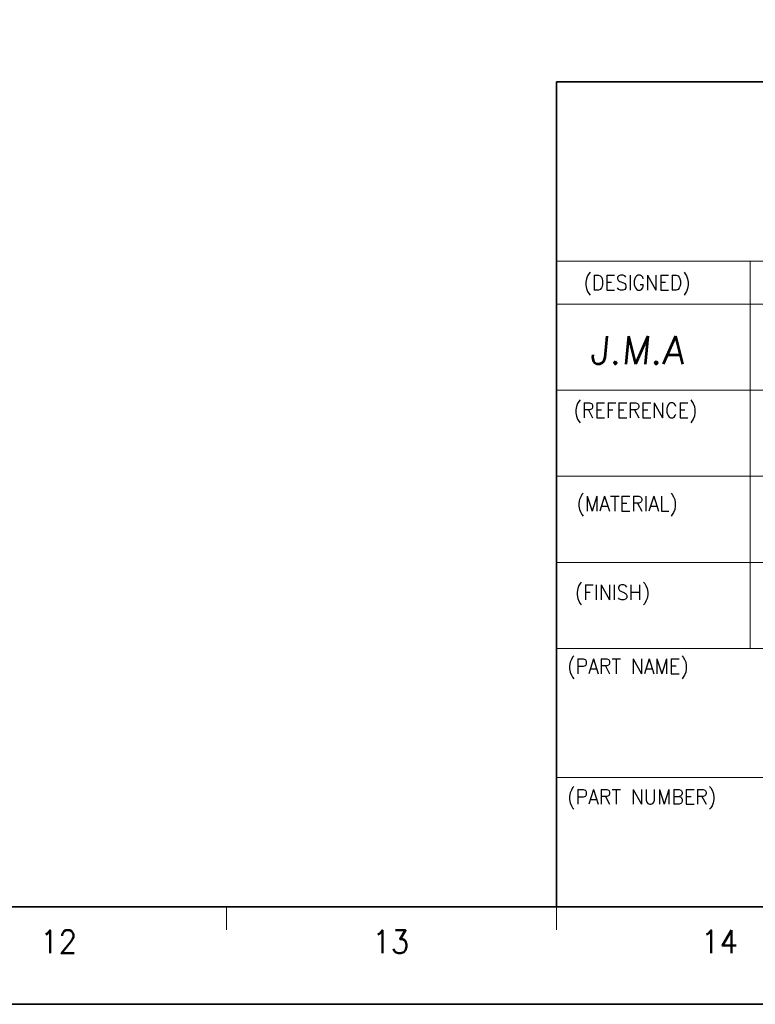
# Model space of a CAD drawing. Header units: millimetres. Extents: x 4497 to 13960, y 12291 to 16372.
# Tile 175 of 217: x 8047 to 8206, y 15521 to 15734. Entities that reach past the tile are written whole.
import ezdxf
from ezdxf.enums import TextEntityAlignment as Align

# ---------------------------------------------------------------- set-up
doc = ezdxf.new("R2010")
doc.units = ezdxf.units.MM
doc.header["$LTSCALE"] = 0.8
doc.layers.get('0').update_dxf_attribs({"linetype": 'CONTINUOUS', "lineweight": 0})
doc.layers.add('2', color=3, linetype='CONTINUOUS', lineweight=0)
doc.styles.add('GHS', font='romans', dxfattribs={"height": 2, "bigfont": 'whgtxt'})
doc.styles.get("Standard").update_dxf_attribs({"font": 'romans.shx', "width": 0.8, "oblique": 5, "bigfont": 'whgtxt.shx'})

msp = doc.modelspace()

# ---------------------------------------------------------------- linework, layer by layer
at = {"color": 7, "linetype": 'Continuous', "lineweight": 35}
for p, q in [((8162.636, 15542.403), (8162.636, 15720.454)), ((8162.636, 15720.454), (8376.297, 15720.454)), ((7236.77, 15542.403), (8376.297, 15542.403))]:
    msp.add_line(p, q, dxfattribs=at)
at = {"color": 7, "linetype": 'Continuous'}
for p, q in [((8162.636, 15681.747), (8376.297, 15681.747)), ((8204.439, 15598.141), (8204.439, 15681.747)), ((8162.636, 15672.458), (8288.046, 15672.458)), ((8162.636, 15653.878), (8376.297, 15653.878)), ((8162.636, 15635.299), (8337.817, 15635.299)), ((8162.636, 15616.72), (8376.297, 15616.72)), ((8162.636, 15598.141), (8376.297, 15598.141)), ((8162.636, 15570.272), (8376.297, 15570.272)), ((8091.415, 15537.422), (8091.415, 15542.403)), ((8162.636, 15542.403), (8376.297, 15542.403)), ((8162.636, 15542.403), (8376.297, 15542.403)), ((8162.636, 15537.422), (8162.636, 15542.403))]:
    msp.add_line(p, q, dxfattribs=at)
at = {"color": 7, "linetype": 'Continuous', "lineweight": 35}
msp.add_lwpolyline([(8398.043, 16361.337), (7210.043, 16361.337), (7210.043, 15521.337), (8398.043, 15521.337)], close=True, dxfattribs=at)

# ---------------------------------------------------------------- texts
at = {"color": 7, "linetype": 'Continuous', "width": 0.933333}
for s, height, p in [('(DESIGNED)', 3.2303, (8168.427, 15678.717)), ('(REFERENCE)', 3.23025, (8166.269, 15651.164)), ('(MATERIAL)', 3.2303, (8166.927, 15631.031)), ('(FINISH)', 3.2303, (8166.542, 15611.857)), ('(PART NAME)', 3.23025, (8164.911, 15595.918)), ('(PART NUMBER)', 3.23025, (8164.911, 15567.729))]:
    msp.add_text(s, height=height, dxfattribs=at).set_placement(p, align=Align.TOP_LEFT)
for s, p in [('12', (8055.15, 15534.835)), ('13', (8126.843, 15534.835)), ('14', (8197.808, 15534.835))]:
    msp.add_text(s, height=4.9805, dxfattribs=at).set_placement(p, align=Align.MIDDLE_CENTER)
at = {"layer": '2', "style": 'GHS', "oblique": 5}
msp.add_text('J.M.A', height=6.0598, dxfattribs=at).set_placement((8169.813, 15659.496))

doc.saveas('drawing.dxf')
